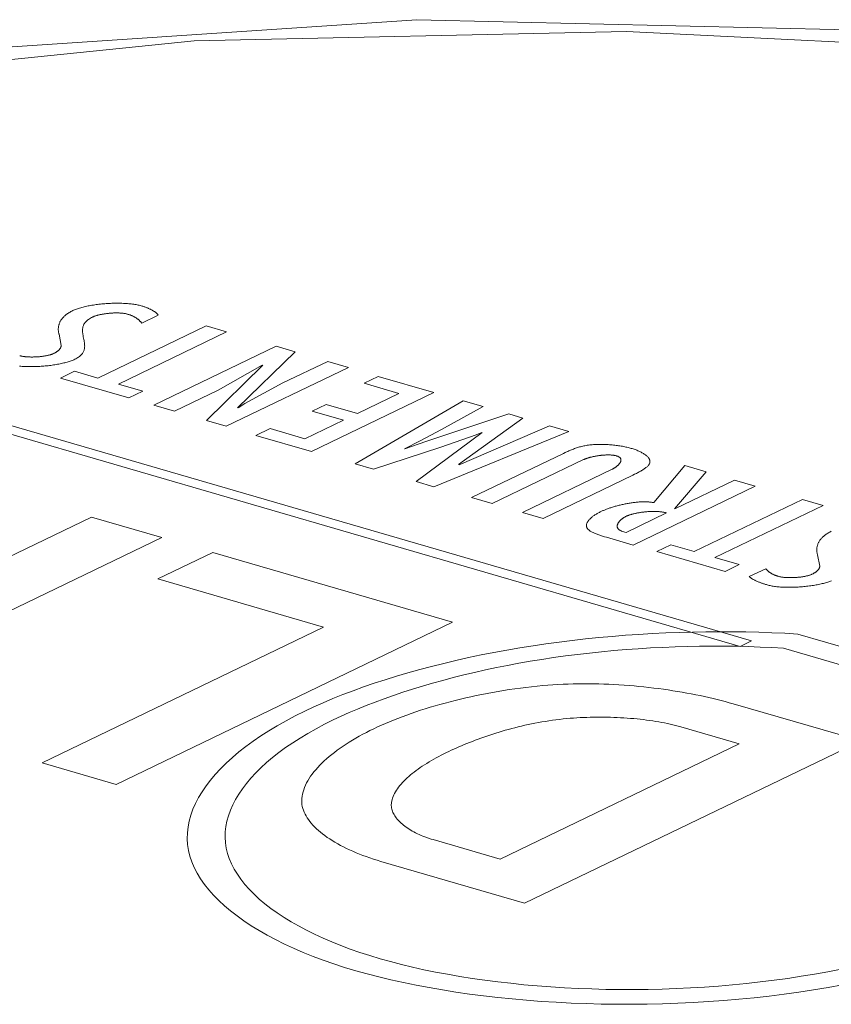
# Model space of a CAD drawing. Header units: millimetres. Extents: x 3925 to 5043, y -86 to 778.
# Tile 77 of 113: x 4752.46 to 4758.78, y 203.74 to 211.41. Entities that reach past the tile are written whole.
import ezdxf

# ---------------------------------------------------------------- set-up
doc = ezdxf.new("R2010")
doc.units = ezdxf.units.MM
doc.header["$LTSCALE"] = 46.255
doc.layers.add('H30K-TOP-COVDXF_CONTINUOUS_LINE', color=7, linetype='CONTINUOUS')

msp = doc.modelspace()

# ---------------------------------------------------------------- linework, layer by layer
at = {"layer": 'H30K-TOP-COVDXF_CONTINUOUS_LINE', "color": 7, "linetype": 'Continuous', "lineweight": 0}
for p, q in [((4753.4094, 209.0454), (4753.5371, 209.107)), ((4752.7646, 208.9587), (4752.782, 208.8725)), ((4753.9101, 209.0239), (4753.0671, 208.6177)), ((4753.228, 208.5709), (4754.071, 208.9771)), ((4754.071, 208.9771), (4753.9101, 209.0239)), ((4754.4565, 208.8649), (4753.5038, 208.4059)), ((4754.1552, 208.3852), (4754.6061, 208.8214)), ((4754.6061, 208.8214), (4754.4565, 208.8649)), ((4754.3535, 208.7182), (4753.9127, 208.287)), ((4754.0047, 208.5228), (4754.3477, 208.718)), ((4754.8588, 208.7479), (4754.5088, 208.5793)), ((4755.0199, 208.7011), (4754.8588, 208.7479)), ((4752.8852, 208.6706), (4752.7755, 208.6177)), ((4753.0671, 208.6177), (4752.8852, 208.6706)), ((4754.0671, 208.242), (4755.0199, 208.7011)), ((4752.7755, 208.6177), (4753.3081, 208.4628)), ((4753.4178, 208.5157), (4753.228, 208.5709)), ((4754.5088, 208.5793), (4754.2134, 208.4182)), ((4755.2519, 208.63), (4755.1419, 208.577)), ((4755.1419, 208.577), (4755.4138, 208.4979)), ((4755.6847, 208.5041), (4755.2519, 208.63)), ((4758.1604, 206.5687), (4751.5395, 208.4945)), ((4753.3081, 208.4628), (4753.4178, 208.5157)), ((4753.6649, 208.359), (4754.0047, 208.5228)), ((4754.732, 208.045), (4755.6847, 208.5041)), ((4755.4138, 208.4979), (4755.0904, 208.3421)), ((4751.4518, 208.4522), (4758.0727, 206.5265)), ((4754.2134, 208.4182), (4754.161, 208.3855)), ((4754.8473, 208.4128), (4754.7374, 208.3598)), ((4755.0904, 208.3421), (4754.8473, 208.4128)), ((4755.9135, 208.4412), (4755.0734, 207.9494)), ((4756.0712, 208.3953), (4755.9135, 208.4412)), ((4753.5038, 208.4059), (4753.6649, 208.359)), ((4754.7374, 208.3598), (4754.9805, 208.2891)), ((4756.2692, 208.3377), (4755.6231, 208.1234)), ((4755.745, 208.2158), (4756.0712, 208.3953)), ((4756.3801, 208.3055), (4756.2692, 208.3377)), ((4753.9127, 208.287), (4754.0671, 208.242)), ((4754.9805, 208.2891), (4754.681, 208.1448)), ((4755.8792, 207.9434), (4756.3801, 208.3055)), ((4754.4091, 208.2239), (4754.2992, 208.1709)), ((4754.681, 208.1448), (4754.4091, 208.2239)), ((4756.0633, 208.1926), (4755.548, 207.8113)), ((4755.5779, 208.1278), (4755.745, 208.2158)), ((4755.6865, 207.771), (4756.739, 208.2011)), ((4756.5861, 208.2455), (4755.8823, 207.9425)), ((4756.0161, 208.176), (4756.0601, 208.1935)), ((4756.739, 208.2011), (4756.5861, 208.2455)), ((4754.2992, 208.1709), (4754.732, 208.045)), ((4755.4559, 208.0665), (4755.5779, 208.1278)), ((4755.6231, 208.1234), (4755.4592, 208.0656)), ((4755.7391, 208.0799), (4756.0161, 208.176)), ((4755.215, 207.9082), (4755.7391, 208.0799)), ((4756.6954, 208.0305), (4755.98, 207.6857)), ((4756.1408, 207.6389), (4756.8535, 207.9823)), ((4755.0734, 207.9494), (4755.215, 207.9082)), ((4757.0746, 207.9072), (4756.3759, 207.5705)), ((4757.6408, 207.9352), (4757.4008, 207.6467)), ((4757.5608, 207.5981), (4757.8081, 207.8865)), ((4757.8081, 207.8865), (4757.6408, 207.9352)), ((4755.548, 207.8113), (4755.6865, 207.771)), ((4756.5368, 207.5237), (4757.2366, 207.8608)), ((4757.2366, 207.8608), (4757.2509, 207.8678)), ((4758.0303, 207.8219), (4757.564, 207.5972)), ((4758.1912, 207.7751), (4758.0303, 207.8219)), ((4757.2385, 207.316), (4758.1912, 207.7751)), ((4755.98, 207.6857), (4756.1408, 207.6389)), ((4758.5584, 207.6719), (4757.7154, 207.2657)), ((4758.7192, 207.6251), (4758.5584, 207.6719)), ((4756.3759, 207.5705), (4756.5368, 207.5237)), ((4757.8762, 207.2189), (4758.7192, 207.6251)), ((4751.9784, 207.0327), (4753.0178, 207.5336)), ((4753.0178, 207.5336), (4753.5652, 207.3744)), ((4757.4996, 207.5662), (4757.1849, 207.4145)), ((4753.5652, 207.3744), (4750.9424, 206.1106)), ((4757.0306, 207.3765), (4757.2385, 207.316)), ((4757.5335, 207.3186), (4757.4237, 207.2657)), ((4757.4237, 207.2657), (4757.9564, 207.1108)), ((4757.7154, 207.2657), (4757.5335, 207.3186)), ((4753.5343, 207.0522), (4753.9628, 207.2587)), ((4753.9628, 207.2587), (4755.8316, 206.7152)), ((4758.0661, 207.1637), (4757.8762, 207.2189)), ((4758.6767, 207.2391), (4758.6941, 207.1529)), ((4757.9564, 207.1108), (4758.0661, 207.1637)), ((4758.2735, 207.1318), (4758.1443, 207.0708)), ((4754.8268, 206.6763), (4753.5343, 207.0522)), ((4752.6325, 205.619), (4754.8268, 206.6763)), ((4755.8316, 206.7152), (4753.2088, 205.4514)), ((4758.0727, 206.5265), (4758.1604, 206.5687)), ((4761.0166, 205.8972), (4758.5218, 206.6228)), ((4758.412, 206.512), (4760.7518, 205.8315)), ((4758.0184, 206.0791), (4759.0151, 205.7892)), ((4758.0659, 205.7668), (4757.6099, 205.8995)), ((4756.2022, 204.8688), (4758.0659, 205.7668)), ((4759.0151, 205.7892), (4756.3924, 204.5255)), ((4753.2088, 205.4514), (4752.6325, 205.619)), ((4755.6817, 205.0202), (4756.2022, 204.8688)), ((4756.3924, 204.5255), (4755.2733, 204.8509))]:
    msp.add_line(p, q, dxfattribs=at)
for points in [[(4771.0599, 209.2217), (4767.53, 210.1362), (4763.5834, 210.881), (4759.5907, 211.3161), (4755.5543, 211.4105), (4751.5393, 211.1414), (4747.6369, 210.5146), (4743.9021, 209.5601), (4740.3257, 208.3079)], [(4770.6578, 209.1756), (4769.4428, 209.5156), (4768.0717, 209.8667), (4766.505, 210.2243), (4764.6971, 210.5776), (4762.5939, 210.9058), (4760.1218, 211.1734), (4757.1887, 211.3187), (4753.8173, 211.2449), (4750.4366, 210.901), (4747.5246, 210.3783), (4745.1231, 209.7835), (4743.1335, 209.1755), (4741.4645, 208.5834), (4740.0399, 208.0179), (4738.796, 207.4786), (4737.6789, 206.9577)], [(4753.4055, 209.1804), (4753.3979, 209.1825), (4753.3899, 209.1845), (4753.3817, 209.1864), (4753.3732, 209.1882), (4753.3645, 209.1898), (4753.3555, 209.1913), (4753.3463, 209.1927), (4753.3368, 209.194), (4753.3272, 209.1952), (4753.3173, 209.1963), (4753.3073, 209.1972), (4753.2971, 209.1981), (4753.2868, 209.1988), (4753.2763, 209.1994), (4753.2656, 209.1999), (4753.2549, 209.2003), (4753.244, 209.2006), (4753.233, 209.2007), (4753.2219, 209.2008), (4753.2108, 209.2008), (4753.1996, 209.2007), (4753.1883, 209.2004), (4753.177, 209.2001), (4753.1657, 209.1996), (4753.1544, 209.1991), (4753.143, 209.1984), (4753.1317, 209.1977), (4753.1204, 209.1968), (4753.1091, 209.1959), (4753.0978, 209.1949), (4753.0866, 209.1937), (4753.0755, 209.1925), (4753.0645, 209.1912), (4753.0535, 209.1898), (4753.0426, 209.1883), (4753.0319, 209.1867), (4753.0213, 209.185), (4753.0108, 209.1832), (4753.0005, 209.1813), (4752.9903, 209.1794), (4752.9803, 209.1773), (4752.9705, 209.1752), (4752.9609, 209.173), (4752.9515, 209.1707), (4752.9423, 209.1683), (4752.9334, 209.1659), (4752.9247, 209.1633), (4752.9162, 209.1607), (4752.9081, 209.158), (4752.9002, 209.1552), (4752.8926, 209.1524), (4752.8853, 209.1494), (4752.8783, 209.1464), (4752.8716, 209.1433)], [(4753.5371, 209.107), (4753.5353, 209.1096), (4753.5334, 209.1123), (4753.5313, 209.1149), (4753.529, 209.1176), (4753.5266, 209.1202), (4753.524, 209.1227), (4753.5212, 209.1253), (4753.5183, 209.1278), (4753.5152, 209.1303), (4753.512, 209.1327), (4753.5086, 209.1352), (4753.5051, 209.1376), (4753.5014, 209.14), (4753.4976, 209.1423), (4753.4937, 209.1446), (4753.4897, 209.1469), (4753.4855, 209.1492), (4753.4812, 209.1514), (4753.4768, 209.1536), (4753.4723, 209.1558), (4753.4677, 209.1579), (4753.463, 209.16), (4753.4582, 209.162), (4753.4533, 209.164), (4753.4483, 209.166), (4753.4432, 209.168), (4753.438, 209.1699), (4753.4328, 209.1717), (4753.4275, 209.1735), (4753.4221, 209.1753), (4753.4166, 209.1771), (4753.4111, 209.1788), (4753.4055, 209.1804)], [(4752.8716, 209.1433), (4752.8643, 209.1397), (4752.8572, 209.1359), (4752.8503, 209.1321), (4752.8438, 209.1282), (4752.8375, 209.1243), (4752.8316, 209.1203), (4752.8258, 209.1162), (4752.8204, 209.1121), (4752.8152, 209.1079), (4752.8103, 209.1037), (4752.8056, 209.0994), (4752.8011, 209.0951), (4752.7969, 209.0907), (4752.793, 209.0863), (4752.7893, 209.0819), (4752.7858, 209.0774), (4752.7825, 209.0729), (4752.7795, 209.0684), (4752.7767, 209.0638), (4752.7741, 209.0593), (4752.7718, 209.0547), (4752.7696, 209.05), (4752.7676, 209.0454), (4752.7659, 209.0408), (4752.7643, 209.0361), (4752.763, 209.0315), (4752.7618, 209.0268), (4752.7608, 209.0222), (4752.76, 209.0175), (4752.7594, 209.0129), (4752.759, 209.0083), (4752.7587, 209.0036), (4752.7586, 208.999), (4752.7587, 208.9944), (4752.7589, 208.9899), (4752.7592, 208.9853), (4752.7598, 208.9808), (4752.7604, 208.9763), (4752.7613, 208.9718), (4752.7622, 208.9674), (4752.7633, 208.963), (4752.7646, 208.9587)], [(4753.0251, 209.0929), (4753.0284, 209.0944), (4753.032, 209.096), (4753.0356, 209.0975), (4753.0395, 209.0989), (4753.0434, 209.1004), (4753.0476, 209.1018), (4753.0518, 209.1032), (4753.0562, 209.1045), (4753.0607, 209.1058), (4753.0653, 209.1071), (4753.07, 209.1083), (4753.0748, 209.1095), (4753.0797, 209.1107), (4753.0847, 209.1118), (4753.0898, 209.1128), (4753.095, 209.1139), (4753.1003, 209.1149), (4753.1056, 209.1158), (4753.111, 209.1168), (4753.1165, 209.1176), (4753.122, 209.1184), (4753.1275, 209.1192), (4753.1331, 209.12), (4753.1387, 209.1207), (4753.1444, 209.1213), (4753.15, 209.1219), (4753.1557, 209.1225), (4753.1614, 209.123), (4753.1672, 209.1234), (4753.1729, 209.1238), (4753.1786, 209.1242), (4753.1843, 209.1245), (4753.19, 209.1247), (4753.1956, 209.1249), (4753.2013, 209.1251), (4753.2069, 209.1251), (4753.2124, 209.1252), (4753.2179, 209.1252), (4753.2234, 209.1251), (4753.2288, 209.125), (4753.2341, 209.1248), (4753.2394, 209.1245), (4753.2446, 209.1242), (4753.2497, 209.1238), (4753.2548, 209.1234), (4753.2597, 209.1229), (4753.2646, 209.1224), (4753.2693, 209.1218), (4753.274, 209.1211), (4753.2785, 209.1203), (4753.2829, 209.1195), (4753.2872, 209.1187), (4753.2913, 209.1177), (4753.2953, 209.1167), (4753.2992, 209.1156)], [(4753.2992, 209.1156), (4753.3041, 209.1142), (4753.309, 209.1126), (4753.3136, 209.1111), (4753.3182, 209.1094), (4753.3227, 209.1077), (4753.3271, 209.106), (4753.3313, 209.1042), (4753.3354, 209.1024), (4753.3395, 209.1006), (4753.3434, 209.0987), (4753.3472, 209.0967), (4753.3509, 209.0948), (4753.3546, 209.0928), (4753.3581, 209.0907), (4753.3615, 209.0886), (4753.3648, 209.0865), (4753.368, 209.0844), (4753.3712, 209.0822), (4753.3742, 209.0801), (4753.3771, 209.0779), (4753.38, 209.0756), (4753.3828, 209.0734), (4753.3854, 209.0711), (4753.388, 209.0688), (4753.3905, 209.0665), (4753.3929, 209.0642), (4753.3953, 209.0619), (4753.3975, 209.0596), (4753.3997, 209.0572), (4753.4018, 209.0549), (4753.4038, 209.0525), (4753.4058, 209.0502), (4753.4076, 209.0478), (4753.4094, 209.0454)], [(4752.9538, 208.9396), (4752.9527, 208.9452), (4752.9516, 208.9508), (4752.9507, 208.9563), (4752.9499, 208.9619), (4752.9491, 208.9674), (4752.9485, 208.973), (4752.9481, 208.9785), (4752.9478, 208.9839), (4752.9477, 208.9894), (4752.9479, 208.9948), (4752.9482, 209.0002), (4752.9489, 209.0056), (4752.9498, 209.0109), (4752.9509, 209.0161), (4752.9524, 209.0214), (4752.9543, 209.0266), (4752.9564, 209.0317), (4752.959, 209.0368), (4752.9619, 209.0418), (4752.9652, 209.0468), (4752.969, 209.0517), (4752.9732, 209.0566), (4752.9778, 209.0614), (4752.983, 209.0661), (4752.9886, 209.0707), (4752.9948, 209.0753), (4753.0015, 209.0798), (4753.0088, 209.0843), (4753.0166, 209.0886), (4753.0251, 209.0929)], [(4752.782, 208.8725), (4752.7819, 208.8706), (4752.7817, 208.8686), (4752.7813, 208.8666), (4752.7809, 208.8646), (4752.7804, 208.8626), (4752.7797, 208.8606), (4752.779, 208.8586), (4752.7781, 208.8566), (4752.7771, 208.8546), (4752.776, 208.8526), (4752.7748, 208.8506), (4752.7735, 208.8485), (4752.7721, 208.8465), (4752.7706, 208.8445), (4752.769, 208.8426), (4752.7673, 208.8406), (4752.7655, 208.8386), (4752.7636, 208.8366), (4752.7616, 208.8347), (4752.7595, 208.8328), (4752.7573, 208.8308), (4752.755, 208.8289), (4752.7526, 208.8271), (4752.7501, 208.8252), (4752.7475, 208.8234), (4752.7448, 208.8215), (4752.742, 208.8197), (4752.7392, 208.818), (4752.7362, 208.8162), (4752.7332, 208.8145), (4752.73, 208.8128), (4752.7268, 208.8111), (4752.7235, 208.8095)], [(4752.8869, 208.7639), (4752.8954, 208.7682), (4752.9032, 208.7725), (4752.9105, 208.777), (4752.9172, 208.7815), (4752.9234, 208.786), (4752.9291, 208.7907), (4752.9342, 208.7954), (4752.9389, 208.8002), (4752.9431, 208.8051), (4752.9468, 208.81), (4752.9501, 208.815), (4752.9531, 208.82), (4752.9556, 208.8251), (4752.9578, 208.8302), (4752.9596, 208.8354), (4752.9611, 208.8406), (4752.9623, 208.8459), (4752.9631, 208.8512), (4752.9638, 208.8566), (4752.9641, 208.862), (4752.9643, 208.8674), (4752.9642, 208.8729), (4752.9639, 208.8783), (4752.9635, 208.8838), (4752.9629, 208.8894), (4752.9622, 208.8949), (4752.9613, 208.9005), (4752.9604, 208.906), (4752.9593, 208.9116), (4752.9583, 208.9172), (4752.9538, 208.9396)], [(4752.7235, 208.8095), (4752.7202, 208.808), (4752.7167, 208.8065), (4752.7131, 208.805), (4752.7093, 208.8036), (4752.7054, 208.8022), (4752.7013, 208.8009), (4752.6971, 208.7996), (4752.6928, 208.7984), (4752.6883, 208.7971), (4752.6838, 208.796), (4752.6791, 208.7949), (4752.6743, 208.7938), (4752.6694, 208.7927), (4752.6644, 208.7917), (4752.6594, 208.7908), (4752.6542, 208.7899), (4752.649, 208.789), (4752.6437, 208.7882), (4752.6384, 208.7875), (4752.633, 208.7867), (4752.6275, 208.7861), (4752.622, 208.7854), (4752.6165, 208.7849), (4752.6109, 208.7843), (4752.6053, 208.7838), (4752.5997, 208.7834), (4752.5941, 208.783), (4752.5884, 208.7827), (4752.5828, 208.7824), (4752.5771, 208.7821), (4752.5715, 208.7819), (4752.5659, 208.7818), (4752.5603, 208.7817), (4752.5547, 208.7817), (4752.5491, 208.7817), (4752.5436, 208.7817), (4752.5382, 208.7819), (4752.5327, 208.782), (4752.5274, 208.7822), (4752.5221, 208.7825), (4752.5169, 208.7828), (4752.5117, 208.7832), (4752.5066, 208.7837), (4752.5016, 208.7842), (4752.4968, 208.7847), (4752.492, 208.7853), (4752.4873, 208.786), (4752.4827, 208.7867), (4752.4782, 208.7874), (4752.4738, 208.7883), (4752.4696, 208.7891), (4752.4655, 208.7901), (4752.4616, 208.7911), (4752.4578, 208.7921)], [(4752.4565, 208.7104), (4752.4661, 208.7095), (4752.476, 208.7088), (4752.486, 208.7081), (4752.4961, 208.7076), (4752.5064, 208.7072), (4752.5168, 208.7068), (4752.5273, 208.7066), (4752.5379, 208.7065), (4752.5486, 208.7065), (4752.5594, 208.7066), (4752.5702, 208.7068), (4752.581, 208.7071), (4752.592, 208.7075), (4752.6029, 208.708), (4752.6138, 208.7086), (4752.6248, 208.7093), (4752.6358, 208.7101), (4752.6467, 208.711), (4752.6576, 208.7119), (4752.6685, 208.713), (4752.6793, 208.7142), (4752.69, 208.7154), (4752.7007, 208.7168), (4752.7113, 208.7182), (4752.7217, 208.7197), (4752.7321, 208.7214), (4752.7424, 208.7231), (4752.7525, 208.7248), (4752.7625, 208.7267), (4752.7723, 208.7286), (4752.7819, 208.7307), (4752.7914, 208.7328), (4752.8007, 208.735), (4752.8098, 208.7372), (4752.8186, 208.7396), (4752.8273, 208.742), (4752.8357, 208.7445), (4752.8438, 208.747), (4752.8517, 208.7497), (4752.8594, 208.7524), (4752.8667, 208.7552), (4752.8738, 208.758), (4752.8805, 208.7609), (4752.8869, 208.7639)], [(4757.2238, 208.0699), (4757.216, 208.0721), (4757.2079, 208.0742), (4757.1996, 208.0763), (4757.1911, 208.0783), (4757.1824, 208.0803), (4757.1734, 208.0822), (4757.1643, 208.084), (4757.155, 208.0858), (4757.1456, 208.0874), (4757.136, 208.089), (4757.1263, 208.0905), (4757.1164, 208.092), (4757.1064, 208.0933), (4757.0963, 208.0945), (4757.0861, 208.0957), (4757.0759, 208.0967), (4757.0656, 208.0976), (4757.0552, 208.0985), (4757.0448, 208.0992), (4757.0343, 208.0998), (4757.0238, 208.1003), (4757.0134, 208.1007), (4757.0029, 208.101), (4756.9924, 208.1011), (4756.982, 208.1011), (4756.9716, 208.101), (4756.9612, 208.1008), (4756.951, 208.1004), (4756.9408, 208.0999), (4756.9306, 208.0993), (4756.9206, 208.0985), (4756.9107, 208.0975), (4756.9009, 208.0964), (4756.8913, 208.0952), (4756.8817, 208.0938), (4756.8726, 208.0923), (4756.8637, 208.0906), (4756.8549, 208.0888), (4756.8462, 208.0869), (4756.8376, 208.0848), (4756.8292, 208.0827), (4756.8209, 208.0804), (4756.8127, 208.078), (4756.8047, 208.0755), (4756.7968, 208.0729), (4756.7889, 208.0703), (4756.7812, 208.0675), (4756.7736, 208.0647), (4756.7661, 208.0618), (4756.7586, 208.0588), (4756.7513, 208.0558), (4756.744, 208.0528), (4756.7369, 208.0497), (4756.7298, 208.0465), (4756.7228, 208.0434), (4756.7158, 208.0402), (4756.709, 208.037), (4756.6954, 208.0305)], [(4757.2509, 207.8678), (4757.2581, 207.8714), (4757.2651, 207.8749), (4757.2721, 207.8785), (4757.279, 207.8821), (4757.2858, 207.8858), (4757.2925, 207.8894), (4757.299, 207.8931), (4757.3053, 207.8968), (4757.3114, 207.9005), (4757.3174, 207.9042), (4757.3231, 207.908), (4757.3286, 207.9118), (4757.3338, 207.9155), (4757.3387, 207.9193), (4757.3434, 207.9232), (4757.3477, 207.927), (4757.3518, 207.9308), (4757.3554, 207.9347), (4757.3587, 207.9386), (4757.3617, 207.9425), (4757.3642, 207.9464), (4757.3663, 207.9503), (4757.368, 207.9543), (4757.3692, 207.9582), (4757.3699, 207.9621), (4757.3702, 207.9659), (4757.3701, 207.9698), (4757.3695, 207.9736), (4757.3686, 207.9775), (4757.3673, 207.9814), (4757.3656, 207.9852), (4757.3635, 207.989), (4757.3611, 207.9928), (4757.3583, 207.9966), (4757.3552, 208.0004), (4757.3518, 208.0041), (4757.348, 208.0079), (4757.3439, 208.0115), (4757.3396, 208.0152), (4757.335, 208.0188), (4757.3301, 208.0223), (4757.3249, 208.0258), (4757.3195, 208.0292), (4757.3139, 208.0326), (4757.308, 208.036), (4757.3019, 208.0392), (4757.2956, 208.0424), (4757.2891, 208.0455), (4757.2825, 208.0486), (4757.2756, 208.0516), (4757.2686, 208.0545), (4757.2615, 208.0573), (4757.2542, 208.06), (4757.2467, 208.0626), (4757.2392, 208.0651), (4757.2315, 208.0675), (4757.2238, 208.0699)], [(4756.8535, 207.9823), (4756.8565, 207.9836), (4756.8596, 207.985), (4756.8629, 207.9863), (4756.8663, 207.9877), (4756.8698, 207.989), (4756.8734, 207.9903), (4756.8771, 207.9916), (4756.8809, 207.9928), (4756.8847, 207.9941), (4756.8887, 207.9953), (4756.8928, 207.9965), (4756.8969, 207.9977), (4756.9012, 207.9989), (4756.9055, 208), (4756.9099, 208.0012), (4756.9143, 208.0023), (4756.9188, 208.0033), (4756.9234, 208.0044), (4756.928, 208.0054), (4756.9327, 208.0064), (4756.9374, 208.0073), (4756.9421, 208.0082), (4756.9469, 208.0091), (4756.9517, 208.01), (4756.9566, 208.0108), (4756.9615, 208.0116), (4756.9664, 208.0123), (4756.9713, 208.013), (4756.9762, 208.0137), (4756.9812, 208.0144), (4756.9861, 208.015), (4756.991, 208.0155), (4756.996, 208.016), (4757.0009, 208.0165), (4757.0058, 208.0169), (4757.0107, 208.0173), (4757.0156, 208.0176), (4757.0205, 208.0179), (4757.0253, 208.0181), (4757.0301, 208.0183), (4757.0349, 208.0185), (4757.0396, 208.0185), (4757.0443, 208.0186), (4757.0489, 208.0186), (4757.0535, 208.0185), (4757.058, 208.0184), (4757.0625, 208.0182), (4757.0669, 208.0179), (4757.0712, 208.0176), (4757.0754, 208.0173), (4757.0796, 208.0168), (4757.0837, 208.0164), (4757.0877, 208.0158), (4757.0916, 208.0152), (4757.0954, 208.0145), (4757.0992, 208.0138), (4757.1028, 208.013), (4757.1063, 208.0121), (4757.1097, 208.0112)], [(4757.1097, 208.0112), (4757.1129, 208.0102), (4757.1159, 208.0092), (4757.1187, 208.0081), (4757.1214, 208.007), (4757.1239, 208.0058), (4757.1262, 208.0046), (4757.1284, 208.0033), (4757.1305, 208.002), (4757.1324, 208.0007), (4757.1341, 207.9993), (4757.1357, 207.9978), (4757.1372, 207.9964), (4757.1385, 207.9949), (4757.1396, 207.9933), (4757.1407, 207.9918), (4757.1416, 207.9901), (4757.1423, 207.9885), (4757.1429, 207.9869), (4757.1435, 207.9852), (4757.1438, 207.9834), (4757.1441, 207.9817), (4757.1442, 207.9799), (4757.1442, 207.9782), (4757.1441, 207.9764), (4757.1439, 207.9745), (4757.1436, 207.9727), (4757.1432, 207.9709), (4757.1426, 207.969), (4757.142, 207.9671), (4757.1412, 207.9652), (4757.1404, 207.9633), (4757.1394, 207.9614), (4757.1384, 207.9595), (4757.1373, 207.9576), (4757.136, 207.9557), (4757.1347, 207.9538), (4757.1333, 207.9519), (4757.1318, 207.95), (4757.1303, 207.948), (4757.1286, 207.9461), (4757.1269, 207.9442), (4757.1251, 207.9424), (4757.1233, 207.9405), (4757.1213, 207.9386), (4757.1194, 207.9367), (4757.1173, 207.9349), (4757.1152, 207.9331), (4757.113, 207.9313), (4757.1107, 207.9295), (4757.1084, 207.9277), (4757.1061, 207.9259), (4757.1037, 207.9242), (4757.1012, 207.9225), (4757.0988, 207.9208), (4757.0962, 207.9192), (4757.0936, 207.9176), (4757.091, 207.916), (4757.0884, 207.9144), (4757.0857, 207.9129), (4757.083, 207.9114), (4757.0802, 207.91), (4757.0774, 207.9085), (4757.0746, 207.9072)], [(4757.4008, 207.6467), (4757.3943, 207.6479), (4757.3877, 207.6489), (4757.381, 207.6499), (4757.3742, 207.6507), (4757.3673, 207.6514), (4757.3603, 207.6519), (4757.3532, 207.6524), (4757.346, 207.6528), (4757.3387, 207.653), (4757.3314, 207.6531), (4757.3239, 207.6532), (4757.3164, 207.6531), (4757.3089, 207.6529), (4757.3013, 207.6526), (4757.2936, 207.6522), (4757.2859, 207.6518), (4757.2781, 207.6512), (4757.2703, 207.6506), (4757.2625, 207.6498), (4757.2546, 207.649), (4757.2468, 207.6481), (4757.2389, 207.6471), (4757.231, 207.6461), (4757.2231, 207.6449), (4757.2152, 207.6437), (4757.2073, 207.6424), (4757.1994, 207.6411), (4757.1915, 207.6397), (4757.1836, 207.6382), (4757.1758, 207.6366), (4757.168, 207.635), (4757.1603, 207.6333), (4757.1525, 207.6316), (4757.1449, 207.6299), (4757.1372, 207.628), (4757.1297, 207.6262), (4757.1222, 207.6242), (4757.1147, 207.6223), (4757.1074, 207.6203), (4757.1001, 207.6182), (4757.0929, 207.6161), (4757.0858, 207.614), (4757.0787, 207.6119), (4757.0718, 207.6097), (4757.065, 207.6075), (4757.0583, 207.6053), (4757.0517, 207.603), (4757.0452, 207.6007), (4757.0389, 207.5984), (4757.0327, 207.5961), (4757.0266, 207.5938), (4757.0206, 207.5914), (4757.0148, 207.5891), (4757.0092, 207.5867), (4757.0037, 207.5844), (4756.9983, 207.582), (4756.9932, 207.5796), (4756.9882, 207.5773)], [(4756.9882, 207.5773), (4756.982, 207.5742), (4756.9759, 207.5711), (4756.9699, 207.5679), (4756.964, 207.5647), (4756.9582, 207.5613), (4756.9525, 207.558), (4756.9469, 207.5545), (4756.9415, 207.5511), (4756.9362, 207.5475), (4756.9311, 207.5439), (4756.9262, 207.5403), (4756.9214, 207.5367), (4756.9168, 207.533), (4756.9124, 207.5293), (4756.9082, 207.5255), (4756.9042, 207.5218), (4756.9004, 207.518), (4756.8968, 207.5142), (4756.8935, 207.5104), (4756.8904, 207.5066), (4756.8876, 207.5027), (4756.885, 207.4989), (4756.8827, 207.4951), (4756.8806, 207.4913), (4756.8789, 207.4875), (4756.8774, 207.4837), (4756.8763, 207.48), (4756.8754, 207.4763), (4756.8749, 207.4726), (4756.8747, 207.4689), (4756.8748, 207.4653), (4756.8753, 207.4617), (4756.8761, 207.4581), (4756.8773, 207.4546), (4756.8789, 207.4511), (4756.8808, 207.4477), (4756.8832, 207.4444), (4756.8859, 207.441), (4756.8891, 207.4378), (4756.8927, 207.4345), (4756.8966, 207.4314), (4756.9008, 207.4283), (4756.9054, 207.4252), (4756.9102, 207.4223), (4756.9154, 207.4193), (4756.9208, 207.4164), (4756.9265, 207.4136), (4756.9324, 207.4108), (4756.9386, 207.4081), (4756.9449, 207.4054), (4756.9515, 207.4028), (4756.9582, 207.4002), (4756.965, 207.3977), (4756.972, 207.3952), (4756.9791, 207.3927), (4756.9863, 207.3903), (4756.9936, 207.3879), (4757.0009, 207.3856), (4757.0083, 207.3833), (4757.0157, 207.381), (4757.0306, 207.3765)], [(4757.1866, 207.541), (4757.1902, 207.5427), (4757.194, 207.5443), (4757.198, 207.546), (4757.2022, 207.5476), (4757.2065, 207.5492), (4757.2109, 207.5507), (4757.2155, 207.5522), (4757.2202, 207.5537), (4757.2251, 207.5551), (4757.2301, 207.5565), (4757.2352, 207.5579), (4757.2404, 207.5592), (4757.2457, 207.5605), (4757.2511, 207.5618), (4757.2567, 207.563), (4757.2623, 207.5642), (4757.268, 207.5653), (4757.2738, 207.5664), (4757.2796, 207.5674), (4757.2855, 207.5684), (4757.2915, 207.5694), (4757.2975, 207.5703), (4757.3036, 207.5712), (4757.3097, 207.572), (4757.3158, 207.5728), (4757.322, 207.5735), (4757.3282, 207.5742), (4757.3345, 207.5748), (4757.3407, 207.5754), (4757.3469, 207.5759), (4757.3532, 207.5764), (4757.3594, 207.5768), (4757.3656, 207.5771), (4757.3718, 207.5775), (4757.378, 207.5777), (4757.3842, 207.5779), (4757.3903, 207.578), (4757.3963, 207.5781), (4757.4024, 207.5781), (4757.4083, 207.5781), (4757.4142, 207.578), (4757.4201, 207.5778), (4757.4258, 207.5776), (4757.4315, 207.5773), (4757.4371, 207.577), (4757.4426, 207.5765), (4757.4481, 207.5761), (4757.4534, 207.5755), (4757.4586, 207.5749), (4757.4637, 207.5742), (4757.4687, 207.5734), (4757.4735, 207.5726), (4757.4782, 207.5717), (4757.4828, 207.5708), (4757.4872, 207.5697), (4757.4915, 207.5686), (4757.4956, 207.5674), (4757.4996, 207.5662)], [(4757.1849, 207.4145), (4757.1554, 207.4231), (4757.1518, 207.4243), (4757.1484, 207.4255), (4757.1452, 207.4268), (4757.1421, 207.4281), (4757.1393, 207.4295), (4757.1366, 207.431), (4757.1341, 207.4325), (4757.1317, 207.4341), (4757.1295, 207.4357), (4757.1275, 207.4373), (4757.1256, 207.439), (4757.1239, 207.4408), (4757.1224, 207.4426), (4757.121, 207.4444), (4757.1197, 207.4462), (4757.1186, 207.4481), (4757.1177, 207.4501), (4757.1169, 207.4521), (4757.1162, 207.4541), (4757.1157, 207.4561), (4757.1153, 207.4581), (4757.1151, 207.4602), (4757.115, 207.4623), (4757.115, 207.4645), (4757.1151, 207.4666), (4757.1154, 207.4688), (4757.1158, 207.4709), (4757.1163, 207.4731), (4757.117, 207.4753), (4757.1177, 207.4776), (4757.1186, 207.4798), (4757.1196, 207.482), (4757.1207, 207.4842), (4757.1218, 207.4865), (4757.1232, 207.4887), (4757.1246, 207.4909), (4757.1261, 207.4932), (4757.1277, 207.4954), (4757.1294, 207.4976), (4757.1312, 207.4998), (4757.1331, 207.502), (4757.1351, 207.5042), (4757.1371, 207.5064), (4757.1393, 207.5086), (4757.1415, 207.5107), (4757.1438, 207.5128), (4757.1462, 207.5149), (4757.1487, 207.517), (4757.1512, 207.5191), (4757.1538, 207.5211), (4757.1565, 207.5231), (4757.1593, 207.525), (4757.1621, 207.527), (4757.1649, 207.5289), (4757.1679, 207.5307), (4757.1709, 207.5325), (4757.1739, 207.5343), (4757.177, 207.536), (4757.1802, 207.5377), (4757.1834, 207.5394), (4757.1866, 207.541)], [(4758.7838, 207.4237), (4758.7764, 207.4201), (4758.7693, 207.4163), (4758.7625, 207.4125), (4758.7559, 207.4086), (4758.7497, 207.4047), (4758.7437, 207.4007), (4758.7379, 207.3966), (4758.7325, 207.3925), (4758.7273, 207.3883), (4758.7224, 207.3841), (4758.7177, 207.3798), (4758.7132, 207.3755), (4758.709, 207.3711), (4758.7051, 207.3667), (4758.7014, 207.3623), (4758.6979, 207.3578), (4758.6946, 207.3533), (4758.6916, 207.3488), (4758.6888, 207.3442), (4758.6862, 207.3397), (4758.6838, 207.3351), (4758.6817, 207.3304), (4758.6797, 207.3258), (4758.678, 207.3212), (4758.6764, 207.3165), (4758.6751, 207.3119), (4758.6739, 207.3072), (4758.6729, 207.3026), (4758.6721, 207.2979), (4758.6715, 207.2933), (4758.6711, 207.2887), (4758.6708, 207.284), (4758.6707, 207.2794), (4758.6707, 207.2748), (4758.671, 207.2703), (4758.6713, 207.2657), (4758.6719, 207.2612), (4758.6725, 207.2567), (4758.6734, 207.2522), (4758.6743, 207.2478), (4758.6754, 207.2434), (4758.6767, 207.2391)], [(4758.3698, 207.0726), (4758.3655, 207.0739), (4758.3612, 207.0752), (4758.3571, 207.0766), (4758.353, 207.078), (4758.3491, 207.0795), (4758.3452, 207.081), (4758.3414, 207.0825), (4758.3377, 207.0841), (4758.3341, 207.0857), (4758.3306, 207.0874), (4758.3272, 207.0891), (4758.3239, 207.0908), (4758.3206, 207.0925), (4758.3175, 207.0943), (4758.3144, 207.0961), (4758.3114, 207.098), (4758.3085, 207.0998), (4758.3057, 207.1017), (4758.303, 207.1036), (4758.3003, 207.1055), (4758.2978, 207.1075), (4758.2953, 207.1094), (4758.2929, 207.1114), (4758.2906, 207.1134), (4758.2884, 207.1154), (4758.2862, 207.1174), (4758.2842, 207.1194), (4758.2822, 207.1215), (4758.2803, 207.1235), (4758.2785, 207.1256), (4758.2767, 207.1276), (4758.2751, 207.1297), (4758.2735, 207.1318)], [(4758.6941, 207.1529), (4758.694, 207.151), (4758.6938, 207.149), (4758.6935, 207.147), (4758.693, 207.145), (4758.6925, 207.143), (4758.6918, 207.141), (4758.6911, 207.139), (4758.6902, 207.137), (4758.6892, 207.135), (4758.6881, 207.133), (4758.6869, 207.131), (4758.6856, 207.1289), (4758.6842, 207.1269), (4758.6827, 207.1249), (4758.6811, 207.123), (4758.6794, 207.121), (4758.6776, 207.119), (4758.6757, 207.117), (4758.6737, 207.1151), (4758.6716, 207.1132), (4758.6694, 207.1112), (4758.6671, 207.1093), (4758.6647, 207.1075), (4758.6622, 207.1056), (4758.6596, 207.1038), (4758.6569, 207.1019), (4758.6541, 207.1001), (4758.6513, 207.0984), (4758.6483, 207.0966), (4758.6453, 207.0949), (4758.6421, 207.0932), (4758.6389, 207.0915), (4758.6356, 207.0899)], [(4758.1443, 207.0708), (4758.147, 207.0682), (4758.1499, 207.0657), (4758.1529, 207.0633), (4758.1561, 207.0608), (4758.1594, 207.0584), (4758.1629, 207.056), (4758.1665, 207.0536), (4758.1703, 207.0513), (4758.1741, 207.049), (4758.1781, 207.0468), (4758.1823, 207.0445), (4758.1865, 207.0423), (4758.1908, 207.0401), (4758.1953, 207.038), (4758.1999, 207.0359), (4758.2045, 207.0338), (4758.2093, 207.0317), (4758.2141, 207.0297), (4758.219, 207.0277), (4758.224, 207.0257), (4758.2291, 207.0238), (4758.2343, 207.0218), (4758.2395, 207.02), (4758.2448, 207.0181), (4758.2502, 207.0163), (4758.2556, 207.0145), (4758.261, 207.0127), (4758.2665, 207.011), (4758.2721, 207.0093), (4758.2776, 207.0076), (4758.2833, 207.0059)], [(4758.2833, 207.0059), (4758.2907, 207.0039), (4758.2983, 207.002), (4758.3063, 207.0002), (4758.3145, 206.9985), (4758.3229, 206.9969), (4758.3316, 206.9955), (4758.3405, 206.9941), (4758.3497, 206.9929), (4758.359, 206.9918), (4758.3685, 206.9908), (4758.3782, 206.99), (4758.388, 206.9892), (4758.398, 206.9886), (4758.4082, 206.988), (4758.4184, 206.9876), (4758.4288, 206.9873), (4758.4393, 206.987), (4758.4499, 206.9869), (4758.4606, 206.9869), (4758.4714, 206.987), (4758.4822, 206.9872), (4758.4931, 206.9875), (4758.504, 206.9879), (4758.5149, 206.9884), (4758.5258, 206.989), (4758.5368, 206.9897), (4758.5478, 206.9905), (4758.5587, 206.9914), (4758.5696, 206.9924), (4758.5804, 206.9935), (4758.5913, 206.9946), (4758.602, 206.9959), (4758.6127, 206.9972), (4758.6232, 206.9987), (4758.6337, 207.0002), (4758.6441, 207.0018), (4758.6543, 207.0035), (4758.6645, 207.0053), (4758.6744, 207.0071), (4758.6843, 207.0091), (4758.6939, 207.0111), (4758.7034, 207.0132), (4758.7127, 207.0154), (4758.7217, 207.0177), (4758.7306, 207.02), (4758.7392, 207.0224), (4758.7476, 207.0249), (4758.7558, 207.0275), (4758.7637, 207.0301), (4758.7713, 207.0328), (4758.7787, 207.0356), (4758.7857, 207.0385)], [(4758.6356, 207.0899), (4758.6323, 207.0884), (4758.6288, 207.0869), (4758.6252, 207.0854), (4758.6214, 207.084), (4758.6175, 207.0826), (4758.6134, 207.0813), (4758.6092, 207.08), (4758.6049, 207.0788), (4758.6004, 207.0775), (4758.5959, 207.0764), (4758.5912, 207.0753), (4758.5864, 207.0742), (4758.5815, 207.0731), (4758.5765, 207.0722), (4758.5715, 207.0712), (4758.5663, 207.0703), (4758.5611, 207.0694), (4758.5558, 207.0686), (4758.5505, 207.0679), (4758.5451, 207.0671), (4758.5396, 207.0665), (4758.5341, 207.0658), (4758.5286, 207.0653), (4758.523, 207.0647), (4758.5174, 207.0642), (4758.5118, 207.0638), (4758.5061, 207.0634), (4758.5005, 207.0631), (4758.4948, 207.0628), (4758.4892, 207.0625), (4758.4836, 207.0623), (4758.4779, 207.0622), (4758.4723, 207.0621), (4758.4667, 207.0621), (4758.4612, 207.0621), (4758.4557, 207.0622), (4758.4502, 207.0623), (4758.4448, 207.0624), (4758.4394, 207.0627), (4758.4341, 207.0629), (4758.4289, 207.0633), (4758.4238, 207.0636), (4758.4187, 207.0641), (4758.4137, 207.0646), (4758.4088, 207.0651), (4758.404, 207.0657), (4758.3993, 207.0664), (4758.3947, 207.0671), (4758.3902, 207.0679), (4758.3859, 207.0687), (4758.3817, 207.0696), (4758.3776, 207.0705), (4758.3736, 207.0715), (4758.3698, 207.0726)], [(4758.5218, 206.6228), (4758.4217, 206.6286), (4758.3207, 206.6333), (4758.219, 206.6369), (4758.1166, 206.6394), (4758.0136, 206.6408), (4757.9101, 206.6411), (4757.8062, 206.6403), (4757.7019, 206.6385), (4757.5974, 206.6355), (4757.4928, 206.6315), (4757.3882, 206.6264), (4757.2835, 206.6202), (4757.179, 206.6129), (4757.0748, 206.6045), (4756.9708, 206.5951), (4756.8672, 206.5845), (4756.7642, 206.5729), (4756.6617, 206.5602), (4756.5599, 206.5464), (4756.4589, 206.5315), (4756.356, 206.5151), (4756.2542, 206.4976), (4756.1534, 206.479), (4756.0537, 206.4594), (4755.9553, 206.4387), (4755.8582, 206.417), (4755.7625, 206.3943), (4755.6682, 206.3707), (4755.5755, 206.3461), (4755.4843, 206.3206), (4755.3949, 206.2943), (4755.3073, 206.2671), (4755.2216, 206.2391), (4755.1378, 206.2103), (4755.056, 206.1807), (4754.9763, 206.1504), (4754.8988, 206.1193), (4754.8236, 206.0876), (4754.7507, 206.0552), (4754.6802, 206.0221)], [(4754.9017, 205.9531), (4754.9632, 205.982), (4755.0267, 206.0104), (4755.092, 206.0383), (4755.1592, 206.0656), (4755.2281, 206.0924), (4755.2988, 206.1186), (4755.3711, 206.1441), (4755.445, 206.169), (4755.5205, 206.1933), (4755.5975, 206.2169), (4755.6759, 206.2398), (4755.7557, 206.2619), (4755.8368, 206.2833), (4755.9191, 206.3039), (4756.0027, 206.3238), (4756.0874, 206.3428), (4756.1733, 206.361), (4756.2601, 206.3783), (4756.3479, 206.3947), (4756.4367, 206.4102), (4756.5263, 206.4248), (4756.6184, 206.4387), (4756.7113, 206.4516), (4756.8048, 206.4635), (4756.8989, 206.4744), (4756.9935, 206.4843), (4757.0885, 206.4932), (4757.1838, 206.5011), (4757.2793, 206.508), (4757.375, 206.5139), (4757.4708, 206.5188), (4757.5665, 206.5227), (4757.662, 206.5255), (4757.7574, 206.5274), (4757.8525, 206.5283), (4757.9472, 206.5281), (4758.0415, 206.5269), (4758.1352, 206.5247), (4758.2282, 206.5215), (4758.3205, 206.5173), (4758.412, 206.512)], [(4755.217, 205.8844), (4755.2465, 205.8983), (4755.2768, 205.9121), (4755.3079, 205.9258), (4755.3398, 205.9393), (4755.3724, 205.9526), (4755.4057, 205.9657), (4755.4397, 205.9787), (4755.4743, 205.9914), (4755.5096, 206.004), (4755.5455, 206.0163), (4755.582, 206.0284), (4755.6191, 206.0402), (4755.6568, 206.0518), (4755.695, 206.0631), (4755.7337, 206.0742), (4755.7728, 206.085), (4755.8125, 206.0955), (4755.8525, 206.1057), (4755.8931, 206.1156), (4755.934, 206.1251), (4755.9752, 206.1344), (4756.0169, 206.1433), (4756.0588, 206.1519), (4756.1011, 206.1601), (4756.1437, 206.168), (4756.1865, 206.1755), (4756.2295, 206.1826), (4756.2728, 206.1893), (4756.3163, 206.1956), (4756.36, 206.2015), (4756.4038, 206.207), (4756.4477, 206.212), (4756.4918, 206.2167), (4756.5359, 206.2208)], [(4756.5359, 206.2208), (4756.575, 206.2241), (4756.6142, 206.2269), (4756.6535, 206.2293), (4756.693, 206.2312), (4756.7325, 206.2328), (4756.7722, 206.2339), (4756.8118, 206.2346), (4756.8515, 206.235), (4756.8913, 206.2349), (4756.931, 206.2345), (4756.9707, 206.2337), (4757.0103, 206.2325), (4757.0499, 206.2309), (4757.0894, 206.229), (4757.1288, 206.2268), (4757.168, 206.2242), (4757.2071, 206.2213), (4757.246, 206.218), (4757.2848, 206.2145), (4757.3233, 206.2106), (4757.3616, 206.2064), (4757.3996, 206.202), (4757.4374, 206.1972), (4757.4749, 206.1922), (4757.5121, 206.1869), (4757.5489, 206.1813), (4757.5854, 206.1754), (4757.6215, 206.1693), (4757.6572, 206.163), (4757.6925, 206.1564), (4757.7274, 206.1496), (4757.7618, 206.1426), (4757.7958, 206.1353), (4757.8292, 206.1279), (4757.8622, 206.1202), (4757.8946, 206.1123), (4757.9264, 206.1043), (4757.9577, 206.0961), (4757.9883, 206.0877), (4758.0184, 206.0791)], [(4754.6802, 206.0221), (4754.606, 205.9852), (4754.5344, 205.9474), (4754.4657, 205.9086), (4754.3998, 205.8691), (4754.3369, 205.8288), (4754.2769, 205.7877), (4754.2199, 205.746), (4754.166, 205.7037), (4754.1152, 205.6607), (4754.0676, 205.6173), (4754.0233, 205.5734), (4753.9822, 205.529), (4753.9445, 205.4843), (4753.9102, 205.4393), (4753.8794, 205.3939), (4753.852, 205.3484), (4753.8283, 205.3027), (4753.8082, 205.2568), (4753.7917, 205.2109), (4753.779, 205.165), (4753.7701, 205.1191), (4753.765, 205.0732), (4753.7638, 205.0275), (4753.7666, 204.982), (4753.7734, 204.9367), (4753.7843, 204.8916), (4753.7991, 204.8468), (4753.8179, 204.8024), (4753.8406, 204.7583), (4753.867, 204.7148), (4753.8972, 204.6717), (4753.931, 204.6291), (4753.9683, 204.5871), (4754.0092, 204.5457), (4754.0534, 204.5049), (4754.101, 204.4648), (4754.1519, 204.4255), (4754.2059, 204.3869), (4754.2631, 204.3491), (4754.3233, 204.3122), (4754.3865, 204.2762), (4754.4525, 204.2411), (4754.5214, 204.207), (4754.5931, 204.1739), (4754.6674, 204.1418), (4754.7443, 204.1109), (4754.8238, 204.0811), (4754.9057, 204.0524), (4754.9899, 204.025), (4755.0765, 203.9989)], [(4756.7488, 205.9659), (4756.7206, 205.9634), (4756.6926, 205.9606), (4756.6647, 205.9575), (4756.637, 205.9541), (4756.6094, 205.9504), (4756.582, 205.9465), (4756.5548, 205.9422), (4756.5277, 205.9377), (4756.5008, 205.9329), (4756.4741, 205.9279), (4756.4475, 205.9226), (4756.4212, 205.9171), (4756.3951, 205.9113), (4756.3691, 205.9054), (4756.3434, 205.8992), (4756.3179, 205.8928), (4756.2926, 205.8863), (4756.2675, 205.8795), (4756.2427, 205.8725), (4756.2181, 205.8654), (4756.1937, 205.8581), (4756.1696, 205.8507), (4756.1458, 205.8431), (4756.1222, 205.8353), (4756.0988, 205.8275), (4756.0758, 205.8195), (4756.053, 205.8113), (4756.0304, 205.8031), (4756.0082, 205.7948), (4755.9863, 205.7864), (4755.9646, 205.7778), (4755.9433, 205.7692), (4755.9222, 205.7606), (4755.9015, 205.7519), (4755.8811, 205.7431), (4755.861, 205.7342), (4755.8413, 205.7254), (4755.8218, 205.7165), (4755.8028, 205.7075), (4755.784, 205.6986)], [(4757.6099, 205.8995), (4757.5902, 205.905), (4757.5699, 205.9104), (4757.5492, 205.9155), (4757.528, 205.9205), (4757.5064, 205.9252), (4757.4843, 205.9297), (4757.4618, 205.9341), (4757.4389, 205.9382), (4757.4157, 205.9421), (4757.3921, 205.9458), (4757.3681, 205.9492), (4757.3439, 205.9525), (4757.3194, 205.9555), (4757.2946, 205.9584), (4757.2696, 205.961), (4757.2443, 205.9634), (4757.2188, 205.9655), (4757.1932, 205.9675), (4757.1674, 205.9692), (4757.1414, 205.9707), (4757.1153, 205.972), (4757.0892, 205.9731), (4757.0629, 205.9739), (4757.0366, 205.9745), (4757.0102, 205.9749), (4756.9838, 205.975), (4756.9574, 205.975), (4756.9311, 205.9746), (4756.9047, 205.9741), (4756.8785, 205.9733), (4756.8523, 205.9723), (4756.8262, 205.971), (4756.8003, 205.9696), (4756.7744, 205.9678), (4756.7488, 205.9659)], [(4755.2665, 204.0923), (4755.1869, 204.1164), (4755.1094, 204.1416), (4755.0341, 204.1679), (4754.961, 204.1953), (4754.8903, 204.2238), (4754.8219, 204.2533), (4754.7561, 204.2837), (4754.6927, 204.3151), (4754.6319, 204.3474), (4754.5738, 204.3805), (4754.5184, 204.4145), (4754.4659, 204.4492), (4754.4161, 204.4847), (4754.3694, 204.5209), (4754.3256, 204.5577), (4754.2849, 204.5952), (4754.2473, 204.6333), (4754.213, 204.6719), (4754.1819, 204.7111), (4754.1542, 204.7507), (4754.1298, 204.7908), (4754.109, 204.8313), (4754.0917, 204.8722), (4754.078, 204.9134), (4754.068, 204.9549), (4754.0618, 204.9965), (4754.0592, 205.0384), (4754.0603, 205.0804), (4754.0649, 205.1226), (4754.0731, 205.1648), (4754.0848, 205.2071), (4754.0999, 205.2493), (4754.1184, 205.2914), (4754.1402, 205.3335), (4754.1654, 205.3754), (4754.1937, 205.4171), (4754.2252, 205.4585), (4754.2599, 205.4996), (4754.2976, 205.5404), (4754.3384, 205.5808), (4754.3822, 205.6207), (4754.4289, 205.6602), (4754.4784, 205.6992), (4754.5308, 205.7375), (4754.586, 205.7753), (4754.6439, 205.8124), (4754.7044, 205.8487), (4754.7676, 205.8843), (4754.8334, 205.9191), (4754.9017, 205.9531)], [(4754.6562, 205.3237), (4754.657, 205.3408), (4754.6589, 205.3579), (4754.662, 205.3751), (4754.6662, 205.3924), (4754.6715, 205.4097), (4754.6779, 205.427), (4754.6853, 205.4444), (4754.6938, 205.4618), (4754.7032, 205.4791), (4754.7137, 205.4965), (4754.7252, 205.5138), (4754.7376, 205.5311), (4754.751, 205.5484), (4754.7653, 205.5656), (4754.7805, 205.5827), (4754.7966, 205.5998), (4754.8136, 205.6168), (4754.8314, 205.6337), (4754.85, 205.6505), (4754.8695, 205.6672), (4754.8898, 205.6838), (4754.9108, 205.7003), (4754.9326, 205.7166), (4754.9551, 205.7328), (4754.9784, 205.7488), (4755.0023, 205.7647), (4755.027, 205.7803), (4755.0523, 205.7958), (4755.0782, 205.8111), (4755.1048, 205.8262), (4755.132, 205.8411), (4755.1597, 205.8558), (4755.1881, 205.8702), (4755.217, 205.8844)], [(4755.784, 205.6986), (4755.7636, 205.6886), (4755.7435, 205.6785), (4755.7238, 205.6682), (4755.7044, 205.6578), (4755.6853, 205.6473), (4755.6666, 205.6366), (4755.6483, 205.6258), (4755.6305, 205.6149), (4755.613, 205.6039), (4755.5959, 205.5928), (4755.5794, 205.5816), (4755.5632, 205.5703), (4755.5476, 205.5589), (4755.5324, 205.5474), (4755.5178, 205.5359), (4755.5037, 205.5242), (4755.4901, 205.5125), (4755.477, 205.5008), (4755.4645, 205.4889), (4755.4526, 205.4771), (4755.4413, 205.4651), (4755.4306, 205.4532), (4755.4205, 205.4412), (4755.4111, 205.4291), (4755.4023, 205.4171), (4755.3942, 205.405), (4755.3867, 205.3929), (4755.38, 205.3808), (4755.3739, 205.3686), (4755.3686, 205.3565), (4755.3641, 205.3444), (4755.3602, 205.3323), (4755.3572, 205.3202)], [(4755.2733, 204.8509), (4755.2441, 204.8597), (4755.2154, 204.8687), (4755.1872, 204.8781), (4755.1595, 204.8878), (4755.1324, 204.8978), (4755.1058, 204.9081), (4755.0798, 204.9187), (4755.0544, 204.9296), (4755.0296, 204.9407), (4755.0054, 204.9521), (4754.9818, 204.9638), (4754.959, 204.9757), (4754.9368, 204.9878), (4754.9153, 205.0001), (4754.8945, 205.0126), (4754.8745, 205.0254), (4754.8553, 205.0383), (4754.8368, 205.0515), (4754.8191, 205.0648), (4754.8022, 205.0782), (4754.7861, 205.0919), (4754.7709, 205.1056), (4754.7565, 205.1196), (4754.743, 205.1336), (4754.7304, 205.1478), (4754.7188, 205.162), (4754.7081, 205.1764), (4754.6983, 205.1909), (4754.6895, 205.2054), (4754.6817, 205.22), (4754.6749, 205.2347), (4754.6691, 205.2495), (4754.6643, 205.2642), (4754.6607, 205.2791), (4754.6581, 205.2939), (4754.6566, 205.3088), (4754.6562, 205.3237)], [(4755.3572, 205.3202), (4755.3556, 205.3115), (4755.3546, 205.3028), (4755.3541, 205.294), (4755.3543, 205.2853), (4755.355, 205.2765), (4755.3563, 205.2677), (4755.3582, 205.2589), (4755.3606, 205.2502), (4755.3636, 205.2414), (4755.3671, 205.2327), (4755.3712, 205.224), (4755.3758, 205.2153), (4755.381, 205.2067), (4755.3866, 205.1981), (4755.3928, 205.1896), (4755.3995, 205.1811), (4755.4067, 205.1727), (4755.4144, 205.1644), (4755.4226, 205.1562), (4755.4313, 205.1481), (4755.4404, 205.14), (4755.4501, 205.1321), (4755.4602, 205.1243), (4755.4708, 205.1166), (4755.4818, 205.109), (4755.4933, 205.1016), (4755.5053, 205.0943), (4755.5177, 205.0872), (4755.5305, 205.0802), (4755.5438, 205.0733), (4755.5575, 205.0667), (4755.5716, 205.0602), (4755.5861, 205.0538), (4755.6011, 205.0477), (4755.6164, 205.0418), (4755.6321, 205.0361), (4755.6483, 205.0305), (4755.6648, 205.0252), (4755.6817, 205.0202)], [(4758.8593, 204.0101), (4758.7571, 203.9906), (4758.6537, 203.9723), (4758.5492, 203.9552), (4758.4436, 203.9393), (4758.3372, 203.9246), (4758.2299, 203.9112), (4758.122, 203.8991), (4758.0134, 203.8883), (4757.9044, 203.8789), (4757.795, 203.8708), (4757.6852, 203.8642), (4757.5752, 203.859), (4757.4652, 203.8551), (4757.3552, 203.8527), (4757.2455, 203.8516), (4757.136, 203.8519), (4757.027, 203.8535), (4756.9185, 203.8564), (4756.8106, 203.8606), (4756.7036, 203.8661), (4756.5973, 203.8728), (4756.4921, 203.8809), (4756.388, 203.8901), (4756.2851, 203.9006), (4756.1836, 203.9123), (4756.0835, 203.9252), (4755.9849, 203.9393), (4755.888, 203.9545), (4755.793, 203.9709), (4755.6998, 203.9884), (4755.6086, 204.007), (4755.5196, 204.0267), (4755.4329, 204.0475), (4755.3485, 204.0694), (4755.2665, 204.0923)], [(4755.0765, 203.9989), (4755.1656, 203.9739), (4755.2574, 203.9501), (4755.3517, 203.9275), (4755.4485, 203.9061), (4755.5476, 203.8858), (4755.6489, 203.8668), (4755.7523, 203.849), (4755.8577, 203.8324), (4755.9648, 203.8171), (4756.0737, 203.8031), (4756.1841, 203.7904), (4756.296, 203.779), (4756.4092, 203.7689), (4756.5236, 203.7602), (4756.6391, 203.7528), (4756.7556, 203.7468), (4756.8728, 203.7423), (4756.9908, 203.7391), (4757.1094, 203.7374), (4757.2284, 203.7371), (4757.3477, 203.7383), (4757.4673, 203.7409), (4757.5869, 203.7451), (4757.7065, 203.7508), (4757.826, 203.758), (4757.9449, 203.7667), (4758.0635, 203.7769), (4758.1815, 203.7887), (4758.2989, 203.8018), (4758.4155, 203.8164), (4758.5313, 203.8324), (4758.6461, 203.8497), (4758.7597, 203.8683), (4758.8722, 203.8882)]]:
    msp.add_lwpolyline(points, dxfattribs=at)

doc.saveas('drawing.dxf')
